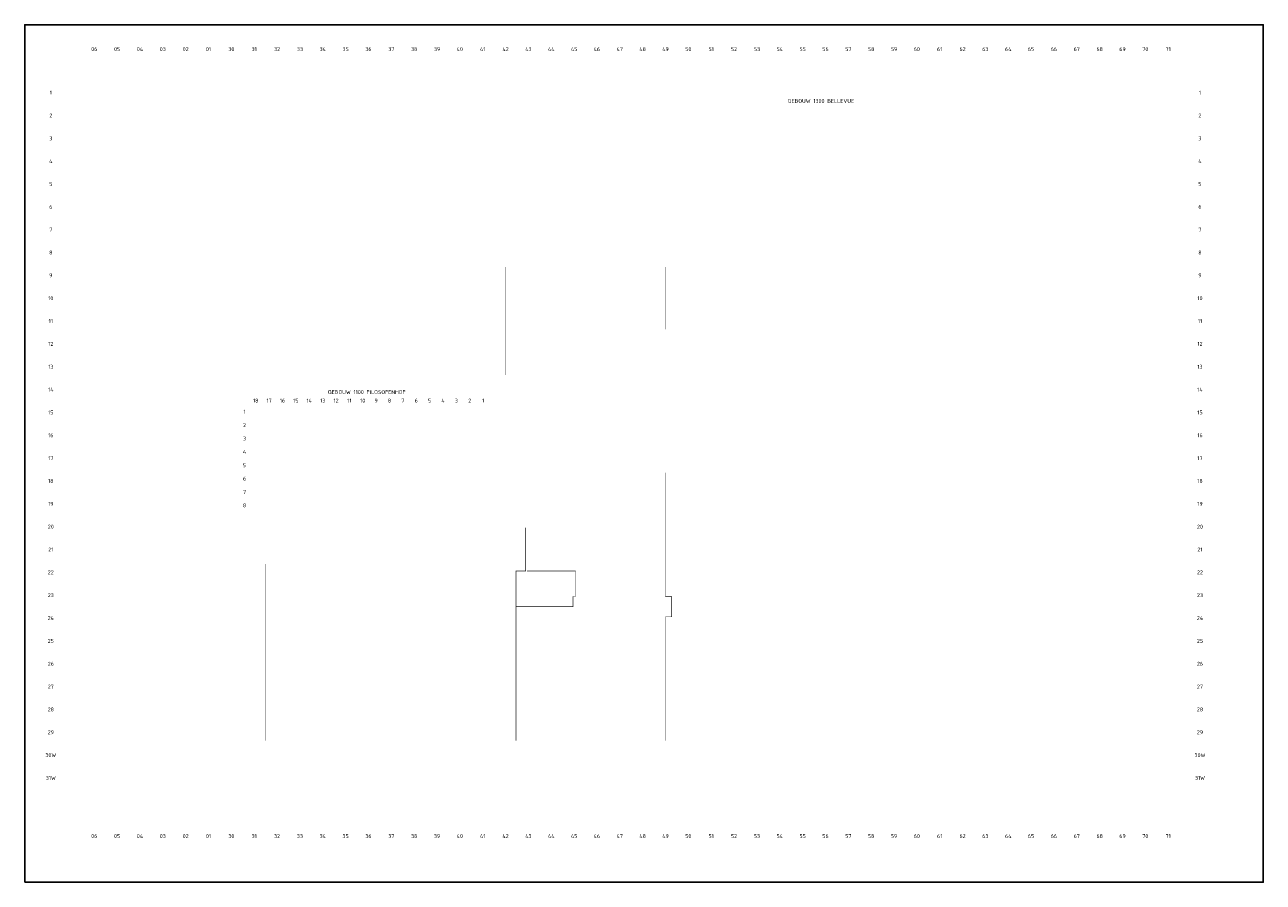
# Model space of a CAD drawing. Header units: millimetres. Extents: x 11631 to 233853, y 11786 to 165675.
import ezdxf
from ezdxf.enums import TextEntityAlignment as Align

# ---------------------------------------------------------------- set-up
doc = ezdxf.new("R2010")
doc.units = ezdxf.units.MM
doc.header["$LTSCALE"] = 50
doc.linetypes.add('DIVIDE', pattern=[31.75, 12.7, -6.35, 0, -6.35, 0, -6.35])
for name, color, linetype in [('AL49----DILATATIE', 10, 'DIVIDE'), ('BL$7----_TEKST', 4, 'CONTINUOUS'), ('KADER-ST-RUIMTEBOEK', 7, 'CONTINUOUS')]:
    doc.layers.add(name, color=color, linetype=linetype)
doc.styles.add('STABICAD-070', font='ISOCP.SHX', dxfattribs={"height": 7})

msp = doc.modelspace()

# ---------------------------------------------------------------- linework, layer by layer
at = {"layer": 'AL49----DILATATIE', "const_width": 100}
for points in [[(97900, 102800), (97900, 122200)], [(126600, 111000), (126600, 122200)], [(126600, 37200), (126600, 59425), (127700, 59425), (127700, 63040), (126600, 63040), (126600, 85300)], [(99760, 37200), (99760, 67660), (101510, 67660), (101510, 75445)], [(54887, 37200), (54887, 68900)], [(99760, 61240), (110010, 61240), (110010, 63075), (110460, 63075), (110460, 67660), (101775, 67660)]]:
    msp.add_lwpolyline(points, dxfattribs=at)
at = {"layer": 'KADER-ST-RUIMTEBOEK'}
msp.add_lwpolyline([(11631, 11786), (233853, 11786), (233853, 165675), (11631, 165675)], close=True, dxfattribs=at)

# ---------------------------------------------------------------- texts
at = {"layer": 'BL$7----_TEKST', "style": 'STABICAD-070'}
for s, p in [('06', (24100, 161300)), ('05', (28200, 161300)), ('04', (32300, 161300)), ('03', (36400, 161300)), ('02', (40500, 161300)), ('01', (44600, 161300)), ('30', (48700, 161300)), ('31', (52800, 161300)), ('32', (56900, 161300)), ('33', (61000, 161300)), ('34', (65100, 161300)), ('35', (69200, 161300)), ('36', (73300, 161300)), ('37', (77400, 161300)), ('38', (81500, 161300)), ('39', (85600, 161300)), ('40', (89700, 161300)), ('41', (93800, 161300)), ('42', (97900, 161300)), ('43', (102000, 161300)), ('44', (106100, 161300)), ('45', (110200, 161300)), ('46', (114300, 161300)), ('47', (118400, 161300)), ('48', (122500, 161300)), ('49', (126600, 161300)), ('50', (130700, 161300)), ('51', (134800, 161300)), ('52', (138900, 161300)), ('53', (143000, 161300)), ('54', (147100, 161300)), ('55', (151200, 161300)), ('56', (155300, 161300)), ('57', (159400, 161300)), ('58', (163500, 161300)), ('59', (167600, 161300)), ('60', (171700, 161300)), ('61', (175800, 161300)), ('62', (179900, 161300)), ('63', (184000, 161300)), ('64', (188100, 161300)), ('65', (192200, 161300)), ('66', (196300, 161300)), ('67', (200400, 161300)), ('68', (204500, 161300)), ('69', (208600, 161300)), ('70', (212700, 161300)), ('71', (216800, 161300)), ('1', (16300, 153500)), ('1', (222500, 153500)), ('2', (16300, 149400)), ('2', (222500, 149400)), ('3', (16300, 145300)), ('3', (222500, 145300)), ('4', (16300, 141200)), ('4', (222500, 141200)), ('5', (16300, 137100)), ('5', (222500, 137100)), ('6', (16300, 133000)), ('6', (222500, 133000)), ('7', (16300, 128900)), ('7', (222500, 128900)), ('8', (16300, 124800)), ('8', (222500, 124800)), ('9', (16300, 120700)), ('9', (222500, 120700)), ('10', (16300, 116600)), ('10', (222500, 116600)), ('11', (16300, 112500)), ('11', (222500, 112500)), ('12', (16300, 108400)), ('12', (222500, 108400)), ('13', (16300, 104300)), ('13', (222500, 104300)), ('14', (16300, 100200)), ('14', (222500, 100200)), ('18', (53075, 98225)), ('17', (55475, 98225)), ('16', (57875, 98225)), ('15', (60275, 98225)), ('14', (62675, 98225)), ('13', (65075, 98225)), ('12', (67475, 98225)), ('11', (69875, 98225)), ('10', (72275, 98225)), ('9', (74675, 98225)), ('8', (77075, 98225)), ('7', (79475, 98225)), ('6', (81875, 98225)), ('5', (84275, 98225)), ('4', (86675, 98225)), ('3', (89075, 98225)), ('2', (91475, 98225)), ('1', (93875, 98225)), ('15', (16300, 96100)), ('1', (51075, 96225)), ('15', (222500, 96100)), ('2', (51075, 93825)), ('16', (16300, 92000)), ('3', (51075, 91425)), ('16', (222500, 92000)), ('4', (51075, 89025)), ('17', (16300, 87900)), ('5', (51075, 86625)), ('17', (222500, 87900)), ('6', (51075, 84225)), ('18', (16300, 83800)), ('7', (51075, 81825)), ('18', (222500, 83800)), ('19', (16300, 79700)), ('19', (222500, 79700)), ('8', (51075, 79425)), ('20', (16300, 75600)), ('20', (222500, 75600)), ('21', (16300, 71500)), ('21', (222500, 71500)), ('22', (16300, 67400)), ('22', (222500, 67400)), ('23', (16300, 63300)), ('23', (222500, 63300)), ('24', (16300, 59200)), ('24', (222500, 59200)), ('25', (16300, 55100)), ('25', (222500, 55100)), ('26', (16300, 51000)), ('26', (222500, 51000)), ('27', (16300, 46900)), ('27', (222500, 46900)), ('28', (16300, 42800)), ('28', (222500, 42800)), ('29', (16300, 38700)), ('29', (222500, 38700)), ('30W', (16300, 34600)), ('30W', (222500, 34600)), ('31W', (16300, 30500)), ('31W', (222500, 30500)), ('06', (24100, 20069)), ('05', (28200, 20069)), ('04', (32300, 20069)), ('03', (36400, 20069)), ('02', (40500, 20069)), ('01', (44600, 20069)), ('30', (48700, 20069)), ('31', (52800, 20069)), ('32', (56900, 20069)), ('33', (61000, 20069)), ('34', (65100, 20069)), ('35', (69200, 20069)), ('36', (73300, 20069)), ('37', (77400, 20069)), ('38', (81500, 20069)), ('39', (85600, 20069)), ('40', (89700, 20069)), ('41', (93800, 20069)), ('42', (97900, 20069)), ('43', (102000, 20069)), ('44', (106100, 20069)), ('45', (110200, 20069)), ('46', (114300, 20069)), ('47', (118400, 20069)), ('48', (122500, 20069)), ('49', (126600, 20069)), ('50', (130700, 20069)), ('51', (134800, 20069)), ('52', (138900, 20069)), ('53', (143000, 20069)), ('54', (147100, 20069)), ('55', (151200, 20069)), ('56', (155300, 20069)), ('57', (159400, 20069)), ('58', (163500, 20069)), ('59', (167600, 20069)), ('60', (171700, 20069)), ('61', (175800, 20069)), ('62', (179900, 20069)), ('63', (184000, 20069)), ('64', (188100, 20069)), ('65', (192200, 20069)), ('66', (196300, 20069)), ('67', (200400, 20069)), ('68', (204500, 20069)), ('69', (208600, 20069)), ('70', (212700, 20069)), ('71', (216800, 20069))]:
    msp.add_text(s, height=700, dxfattribs=at).set_placement(p, align=Align.MIDDLE)
for s, p in [('GEBOUW 1300 BELLEVUE', (154500, 152000)), ('GEBOUW 1100 FILOSOFENHOF', (73000, 99750))]:
    msp.add_text(s, height=700, dxfattribs=at).set_placement(p, align=Align.MIDDLE_CENTER)

doc.saveas('drawing.dxf')
